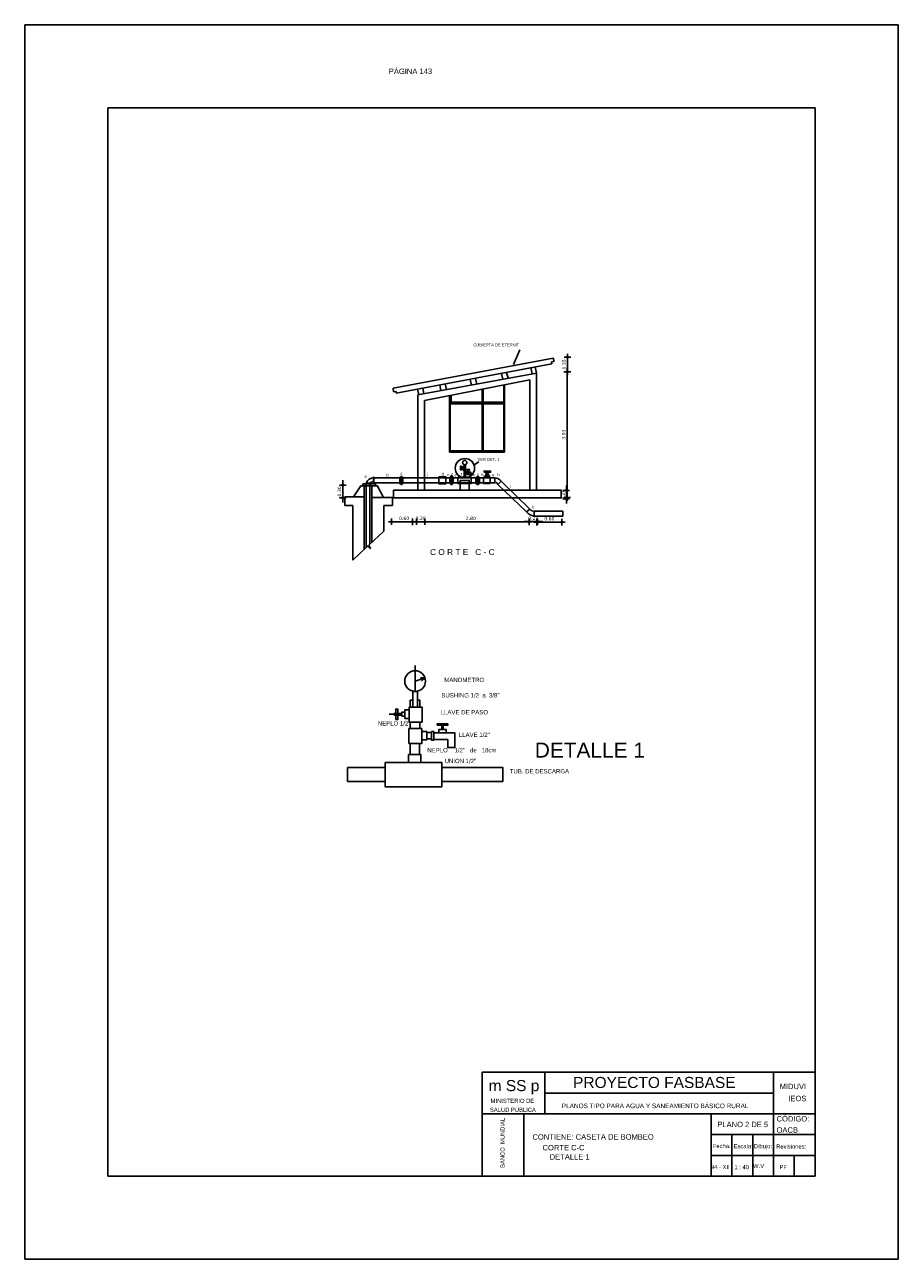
# Model space of a CAD drawing. Header units: metres. Extents: x 2413 to 4131, y 3282 to 4239.
# Tile 17 of 57: x 2845 to 2866, y 4207 to 4237. Entities that reach past the tile are written whole.
import ezdxf
from ezdxf.enums import TextEntityAlignment as Align

# ---------------------------------------------------------------- set-up
doc = ezdxf.new("R2010")
doc.units = ezdxf.units.M
for name, color, linetype in [('Cota', 7, 'Continuous'), ('Cotas', 7, 'Continuous'), ('Dibujo', 7, 'Continuous'), ('Plano', 1, 'Continuous'), ('Texto', 170, 'Continuous')]:
    doc.layers.add(name, color=color, linetype=linetype)
doc.styles.add('Annotative', font='arial.ttf')
doc.styles.get("Standard").update_dxf_attribs({"font": 'arial.ttf'})
doc.styles.add('verdana', font='verdana.ttf')
doc.dimstyles.new('ISO', dxfattribs={"dimtxt": 0.08, "dimasz": 0.06, "dimexe": 0.1, "dimexo": 0.1, "dimgap": 0.04, "dimtad": 1, "dimzin": 1, "dimdsep": 46, "dimtxsty": 'verdana', "dimblk1": 'PAB', "dimblk2": 'PAB', "dimsah": 1, "dimcen": 0, "dimse1": 1, "dimse2": 1, "dimclrd": 7, "dimclre": 8, "dimclrt": 7, "dimadec": 0, "dimazin": 0, "dimtfac": 1, "dimtix": 1, "dimtmove": 0, "dimatfit": 3, "dimldrblk": 'PAB', "dimfxl": 0.1, "dimtvp": 1, "dimtolj": 1, "dimtzin": 1, "dimarcsym": 0})

# ---------------------------------------------------------------- blocks, each defined once
blk = doc.blocks.new('PAB')
at = {"layer": 'Cotas'}
for p, q in [((-1.3, 0), (1.3, 0)), ((0, 1.3), (0, -1.3))]:
    blk.add_line(p, q, dxfattribs=at)
at = {"layer": 'Cotas', "const_width": 0.6}
blk.add_lwpolyline([(-0.3, 0, 1), (0.3, 0, 1)], format="xyb", close=True, dxfattribs=at)
blk = doc.blocks.new('*D839')
at = {"layer": 'Cota', "color": 7, "lineweight": -2, "transparency": 16777216}
for p, q in [((2852.963, 4225.996), (2852.963, 4226.056)), ((2852.963, 4225.636), (2852.963, 4225.936)), ((2852.963, 4225.576), (2852.963, 4225.516))]:
    blk.add_line(p, q, dxfattribs=at)
at = {"layer": 'Defpoints', "color": 0, "transparency": 16777216}
for p in [(2852.958, 4225.936), (2852.963, 4225.936), (2852.958, 4225.636)]:
    blk.add_point(p, dxfattribs=at)
at = {"layer": 'Cota', "color": 7, "lineweight": -2, "transparency": 16777216, "xscale": 0.06, "yscale": 0.06, "zscale": 0.06}
for p, rotation in [((2852.963, 4225.936), 270), ((2852.963, 4225.636), 90)]:
    blk.add_blockref('PAB', p, dxfattribs=dict(at, rotation=rotation))
at = {"layer": 'Cota', "color": 7, "transparency": 16777216, "insert": (2852.882, 4225.786), "char_height": 0.08, "attachment_point": 5, "rotation": 90, "style": 'verdana'}
blk.add_mtext('\\A1;0.30', dxfattribs=at)
blk = doc.blocks.new('*D840')
at = {"layer": 'Cota', "color": 7, "lineweight": -2, "transparency": 16777216}
blk.add_line((2854.198, 4225.057), (2854.678, 4225.057), dxfattribs=at)
at = {"layer": 'Defpoints', "color": 0, "transparency": 16777216}
for p in [(2854.138, 4225.057), (2854.738, 4225.057), (2854.738, 4225.057)]:
    blk.add_point(p, dxfattribs=at)
at = {"layer": 'Cota', "color": 7, "lineweight": -2, "transparency": 16777216, "xscale": 0.06, "yscale": 0.06, "zscale": 0.06, "rotation": 180}
blk.add_blockref('PAB', (2854.138, 4225.057), dxfattribs=at)
at = {"layer": 'Cota', "color": 7, "lineweight": -2, "transparency": 16777216, "xscale": 0.06, "yscale": 0.06, "zscale": 0.06}
blk.add_blockref('PAB', (2854.738, 4225.057), dxfattribs=at)
at = {"layer": 'Cota', "color": 7, "transparency": 16777216, "insert": (2854.438, 4225.138), "char_height": 0.08, "attachment_point": 5, "style": 'verdana'}
blk.add_mtext('\\A1;0.60', dxfattribs=at)
blk = doc.blocks.new('*D841')
at = {"layer": 'Cota', "color": 7, "lineweight": -2, "transparency": 16777216}
for p, q in [((2854.676, 4225.057), (2854.616, 4225.057)), ((2854.936, 4225.057), (2854.736, 4225.057)), ((2854.996, 4225.057), (2855.056, 4225.057))]:
    blk.add_line(p, q, dxfattribs=at)
at = {"layer": 'Defpoints', "color": 0, "transparency": 16777216}
for p in [(2854.736, 4225.065), (2854.736, 4225.057), (2854.936, 4225.065)]:
    blk.add_point(p, dxfattribs=at)
at = {"layer": 'Cota', "color": 7, "lineweight": -2, "transparency": 16777216, "xscale": 0.06, "yscale": 0.06, "zscale": 0.06}
blk.add_blockref('PAB', (2854.736, 4225.057), dxfattribs=at)
at = {"layer": 'Cota', "color": 7, "lineweight": -2, "transparency": 16777216, "xscale": 0.06, "yscale": 0.06, "zscale": 0.06, "rotation": 180}
blk.add_blockref('PAB', (2854.936, 4225.057), dxfattribs=at)
at = {"layer": 'Cota', "color": 7, "transparency": 16777216, "insert": (2854.836, 4225.138), "char_height": 0.08, "attachment_point": 5, "style": 'verdana'}
blk.add_mtext('\\A1;0.20', dxfattribs=at)
blk = doc.blocks.new('*D842')
at = {"layer": 'Cota', "color": 7, "lineweight": -2, "transparency": 16777216}
blk.add_line((2857.381, 4225.055), (2854.701, 4225.055), dxfattribs=at)
at = {"layer": 'Defpoints', "color": 0, "transparency": 16777216}
for p in [(2854.641, 4225.055), (2854.641, 4225.055), (2857.441, 4225.055)]:
    blk.add_point(p, dxfattribs=at)
at = {"layer": 'Cota', "color": 7, "lineweight": -2, "transparency": 16777216, "xscale": 0.06, "yscale": 0.06, "zscale": 0.06, "rotation": 180}
blk.add_blockref('PAB', (2854.641, 4225.055), dxfattribs=at)
at = {"layer": 'Cota', "color": 7, "lineweight": -2, "transparency": 16777216, "xscale": 0.06, "yscale": 0.06, "zscale": 0.06}
blk.add_blockref('PAB', (2857.441, 4225.055), dxfattribs=at)
at = {"layer": 'Cota', "color": 7, "transparency": 16777216, "insert": (2856.041, 4225.137), "char_height": 0.08, "attachment_point": 5, "style": 'verdana'}
blk.add_mtext('\\A1;2.80', dxfattribs=at)
blk = doc.blocks.new('*D843')
at = {"layer": 'Cota', "color": 7, "lineweight": -2, "transparency": 16777216}
for p, q in [((2857.385, 4225.06), (2857.325, 4225.06)), ((2857.645, 4225.06), (2857.445, 4225.06)), ((2857.705, 4225.06), (2857.765, 4225.06))]:
    blk.add_line(p, q, dxfattribs=at)
at = {"layer": 'Defpoints', "color": 0, "transparency": 16777216}
for p in [(2857.445, 4225.06), (2857.445, 4225.058), (2857.645, 4225.058)]:
    blk.add_point(p, dxfattribs=at)
at = {"layer": 'Cota', "color": 7, "lineweight": -2, "transparency": 16777216, "xscale": 0.06, "yscale": 0.06, "zscale": 0.06}
blk.add_blockref('PAB', (2857.445, 4225.06), dxfattribs=at)
at = {"layer": 'Cota', "color": 7, "lineweight": -2, "transparency": 16777216, "xscale": 0.06, "yscale": 0.06, "zscale": 0.06, "rotation": 180}
blk.add_blockref('PAB', (2857.645, 4225.06), dxfattribs=at)
at = {"layer": 'Cota', "color": 7, "transparency": 16777216, "insert": (2857.545, 4225.142), "char_height": 0.08, "attachment_point": 5, "style": 'verdana'}
blk.add_mtext('\\A1;0.20', dxfattribs=at)
blk = doc.blocks.new('*D844')
at = {"layer": 'Cota', "color": 7, "lineweight": -2, "transparency": 16777216}
blk.add_line((2858.17, 4225.048), (2857.69, 4225.048), dxfattribs=at)
at = {"layer": 'Defpoints', "color": 0, "transparency": 16777216}
for p in [(2857.63, 4225.048), (2857.63, 4225.048), (2858.23, 4225.048)]:
    blk.add_point(p, dxfattribs=at)
at = {"layer": 'Cota', "color": 7, "lineweight": -2, "transparency": 16777216, "xscale": 0.06, "yscale": 0.06, "zscale": 0.06, "rotation": 180}
blk.add_blockref('PAB', (2857.63, 4225.048), dxfattribs=at)
at = {"layer": 'Cota', "color": 7, "lineweight": -2, "transparency": 16777216, "xscale": 0.06, "yscale": 0.06, "zscale": 0.06}
blk.add_blockref('PAB', (2858.23, 4225.048), dxfattribs=at)
at = {"layer": 'Cota', "color": 7, "transparency": 16777216, "insert": (2857.93, 4225.13), "char_height": 0.08, "attachment_point": 5, "style": 'verdana'}
blk.add_mtext('\\A1;0.60', dxfattribs=at)
blk = doc.blocks.new('*D845')
at = {"layer": 'Cota', "color": 7, "lineweight": -2, "transparency": 16777216}
for p, q in [((2858.338, 4225.872), (2858.338, 4225.932)), ((2858.338, 4225.612), (2858.338, 4225.812)), ((2858.338, 4225.552), (2858.338, 4225.492))]:
    blk.add_line(p, q, dxfattribs=at)
at = {"layer": 'Defpoints', "color": 0, "transparency": 16777216}
for p in [(2858.338, 4225.812), (2858.338, 4225.812), (2858.338, 4225.612)]:
    blk.add_point(p, dxfattribs=at)
at = {"layer": 'Cota', "color": 7, "lineweight": -2, "transparency": 16777216, "xscale": 0.06, "yscale": 0.06, "zscale": 0.06}
for p, rotation in [((2858.338, 4225.812), 270), ((2858.338, 4225.612), 90)]:
    blk.add_blockref('PAB', p, dxfattribs=dict(at, rotation=rotation))
at = {"layer": 'Cota', "color": 7, "transparency": 16777216, "insert": (2858.257, 4225.712), "char_height": 0.08, "attachment_point": 5, "rotation": 90, "style": 'verdana'}
blk.add_mtext('\\A1;0.20', dxfattribs=at)
blk = doc.blocks.new('*D846')
at = {"layer": 'Cota', "color": 7, "lineweight": -2, "transparency": 16777216}
blk.add_line((2858.356, 4228.607), (2858.356, 4225.697), dxfattribs=at)
at = {"layer": 'Defpoints', "color": 0, "transparency": 16777216}
for p in [(2858.36, 4228.667), (2858.356, 4225.637), (2858.36, 4225.637)]:
    blk.add_point(p, dxfattribs=at)
at = {"layer": 'Cota', "color": 7, "lineweight": -2, "transparency": 16777216, "xscale": 0.06, "yscale": 0.06, "zscale": 0.06}
for p, rotation in [((2858.356, 4228.667), 90), ((2858.356, 4225.637), 270)]:
    blk.add_blockref('PAB', p, dxfattribs=dict(at, rotation=rotation))
at = {"layer": 'Cota', "color": 7, "transparency": 16777216, "insert": (2858.274, 4227.152), "char_height": 0.08, "attachment_point": 5, "rotation": 90, "style": 'verdana'}
blk.add_mtext('\\A1;3.03', dxfattribs=at)
blk = doc.blocks.new('*D847')
at = {"layer": 'Cota', "color": 7, "lineweight": -2, "transparency": 16777216}
blk.add_line((2858.366, 4228.727), (2858.366, 4228.957), dxfattribs=at)
at = {"layer": 'Defpoints', "color": 0, "transparency": 16777216}
for p in [(2858.356, 4229.017), (2858.366, 4229.017), (2858.356, 4228.667)]:
    blk.add_point(p, dxfattribs=at)
at = {"layer": 'Cota', "color": 7, "lineweight": -2, "transparency": 16777216, "xscale": 0.06, "yscale": 0.06, "zscale": 0.06}
for p, rotation in [((2858.366, 4229.017), 90), ((2858.366, 4228.667), 270)]:
    blk.add_blockref('PAB', p, dxfattribs=dict(at, rotation=rotation))
at = {"layer": 'Cota', "color": 7, "transparency": 16777216, "insert": (2858.285, 4228.842), "char_height": 0.08, "attachment_point": 5, "rotation": 90, "style": 'verdana'}
blk.add_mtext('\\A1;0.35', dxfattribs=at)

msp = doc.modelspace()

# ---------------------------------------------------------------- linework, layer by layer
at = {"layer": 'Dibujo', "color": 0, "linetype": 'ByBlock'}
for p, q in [((2845.317, 4237.014), (2866.317, 4237.014)), ((2845.317, 4207.314), (2845.317, 4237.014)), ((2845.317, 4237.014), (2848.317, 4237.014)), ((2845.317, 4237.014), (2847.817, 4237.014)), ((2866.317, 4237.014), (2866.317, 4207.314)), ((2847.317, 4235.014), (2847.317, 4209.314)), ((2864.317, 4235.014), (2847.317, 4235.014)), ((2864.317, 4235.014), (2864.317, 4209.314)), ((2856.317, 4211.814), (2856.317, 4209.314)), ((2864.317, 4211.814), (2856.317, 4211.814)), ((2857.817, 4211.814), (2857.817, 4210.814)), ((2863.317, 4209.314), (2863.317, 4211.814)), ((2863.317, 4211.314), (2857.817, 4211.314)), ((2864.317, 4210.814), (2856.317, 4210.814)), ((2857.317, 4210.814), (2857.317, 4209.314)), ((2857.317, 4209.314), (2857.317, 4210.814)), ((2861.817, 4209.314), (2861.817, 4210.814)), ((2864.317, 4210.314), (2861.817, 4210.314)), ((2862.317, 4209.314), (2862.317, 4210.314)), ((2862.817, 4209.314), (2862.817, 4210.314)), ((2864.317, 4209.814), (2861.817, 4209.814)), ((2863.817, 4209.314), (2863.817, 4209.814)), ((2864.317, 4209.314), (2847.317, 4209.314)), ((2866.317, 4207.314), (2845.317, 4207.314))]:
    msp.add_line(p, q, dxfattribs=at)
at = {"layer": 'Plano'}
for p, q in [((2858.023, 4228.996), (2854.177, 4228.273)), ((2858.042, 4228.912), (2858.023, 4228.996)), ((2854.249, 4228.151), (2857.989, 4228.855)), ((2857.488, 4228.764), (2857.518, 4228.615)), ((2857.621, 4228.634), (2857.591, 4228.78)), ((2857.98, 4228.903), (2858.042, 4228.912)), ((2857.989, 4228.855), (2857.98, 4228.903)), ((2854.767, 4228.108), (2857.621, 4228.634)), ((2854.927, 4227.976), (2857.463, 4228.473)), ((2856.028, 4228.48), (2856.055, 4228.345)), ((2856.152, 4228.502), (2856.183, 4228.369)), ((2856.779, 4228.625), (2856.814, 4228.485)), ((2856.903, 4228.65), (2856.939, 4228.509)), ((2854.177, 4228.273), (2854.181, 4228.181)), ((2854.181, 4228.181), (2854.25, 4228.192)), ((2854.25, 4228.192), (2854.25, 4228.151)), ((2854.793, 4228.113), (2854.759, 4228.247)), ((2854.914, 4228.135), (2854.885, 4228.271)), ((2855.299, 4228.349), (2855.324, 4228.21)), ((2855.423, 4228.372), (2855.454, 4228.235)), ((2856.234, 4226.5), (2856.118, 4226.423)), ((2856.692, 4225.951), (2856.772, 4226.032)), ((2856.772, 4226.032), (2857.457, 4225.359)), ((2853.398, 4225.924), (2853.22, 4225.657)), ((2853.479, 4225.924), (2853.398, 4225.924)), ((2853.479, 4225.657), (2853.479, 4225.924)), ((2853.479, 4225.924), (2853.793, 4225.924)), ((2853.665, 4225.641), (2853.665, 4225.925)), ((2853.793, 4225.925), (2853.946, 4225.641)), ((2857.38, 4225.293), (2856.692, 4225.951)), ((2853.009, 4225.447), (2853.009, 4225.657)), ((2853.009, 4225.657), (2853.479, 4225.657)), ((2853.204, 4225.447), (2853.009, 4225.447)), ((2853.204, 4224.131), (2853.204, 4225.447)), ((2853.479, 4225.657), (2853.479, 4224.39)), ((2853.946, 4225.641), (2853.665, 4225.641)), ((2853.665, 4225.641), (2853.665, 4224.565)), ((2853.946, 4225.641), (2854.155, 4225.641)), ((2854.155, 4225.45), (2853.951, 4225.45)), ((2853.951, 4225.45), (2853.951, 4224.834)), ((2854.155, 4225.641), (2854.155, 4225.45)), ((2857.457, 4225.359), (2857.38, 4225.293)), ((2853.951, 4224.834), (2853.588, 4224.492)), ((2853.543, 4224.45), (2853.204, 4224.131)), ((2853.543, 4224.45), (2853.543, 4224.483)), ((2853.543, 4224.483), (2853.627, 4224.409)), ((2853.627, 4224.409), (2853.588, 4224.492)), ((2854.703, 4220.974), (2854.703, 4221.601)), ((2854.703, 4221.223), (2854.94, 4221.299)), ((2854.94, 4221.299), (2854.834, 4221.302)), ((2854.94, 4221.299), (2854.859, 4221.224)), ((2854.203, 4220.432), (2854.079, 4220.432))]:
    msp.add_line(p, q, dxfattribs=at)
for points in [[(2857.621, 4228.634), (2857.621, 4225.815), (2857.463, 4225.815), (2857.463, 4228.473)], [(2854.927, 4227.976), (2854.927, 4225.815), (2854.767, 4225.815), (2854.767, 4228.108)], [(2855.53, 4228.095), (2855.53, 4227.93), (2855.569, 4227.93), (2855.569, 4228.102)], [(2856.336, 4228.253), (2856.336, 4226.765), (2856.316, 4226.765), (2856.316, 4228.249)], [(2856.849, 4228.353), (2856.849, 4227.93), (2856.832, 4227.93), (2856.832, 4228.35)], [(2856.012, 4226.22), (2855.996, 4226.22), (2855.996, 4226.252), (2856.04, 4226.252), (2856.04, 4226.22)], [(2856.012, 4226.22), (2856.012, 4226.186), (2856.04, 4226.186), (2856.04, 4226.22)], [(2853.526, 4224.434), (2853.526, 4225.987), (2853.614, 4225.987), (2853.614, 4224.517)], [(2855.485, 4219.821), (2855.151, 4219.821), (2855.151, 4219.982), (2855.485, 4219.982)], [(2855.485, 4219.982), (2855.657, 4219.982), (2855.657, 4219.626), (2855.485, 4219.626), (2855.485, 4219.821)], [(2853.982, 4218.812), (2853.08, 4218.812), (2853.08, 4219.145), (2853.982, 4219.145)], [(2855.346, 4219.145), (2856.814, 4219.145), (2856.814, 4218.812), (2855.346, 4218.812)]]:
    msp.add_lwpolyline(points, dxfattribs=at)
for points in [[(2855.53, 4227.93), (2856.849, 4227.93), (2856.849, 4226.732), (2855.53, 4226.732)], [(2856.831, 4227.894), (2855.546, 4227.894), (2855.546, 4226.765), (2856.831, 4226.765)], [(2855.814, 4226.304), (2855.796, 4226.304), (2855.796, 4226.394), (2855.814, 4226.394)], [(2855.853, 4226.352), (2855.814, 4226.352), (2855.814, 4226.341), (2855.853, 4226.341)], [(2855.882, 4226.3), (2855.853, 4226.3), (2855.853, 4226.382), (2855.882, 4226.382)], [(2855.913, 4226.126), (2855.882, 4226.126), (2855.882, 4226.426), (2855.913, 4226.426)], [(2855.945, 4226.302), (2856.011, 4226.302), (2856.011, 4226.312), (2855.945, 4226.312)], [(2855.97, 4226.279), (2855.976, 4226.279), (2855.976, 4226.324), (2855.97, 4226.324)], [(2853.698, 4226.018), (2853.712, 4226.018), (2853.712, 4226.127), (2853.698, 4226.127)], [(2853.712, 4226.113), (2856.62, 4226.113), (2856.62, 4225.995), (2853.712, 4225.995)], [(2854.333, 4226.127), (2854.359, 4226.127), (2854.359, 4225.972), (2854.333, 4225.972)], [(2854.359, 4226.145), (2854.382, 4226.145), (2854.382, 4225.956), (2854.359, 4225.956)], [(2854.382, 4226.127), (2854.408, 4226.127), (2854.408, 4225.972), (2854.382, 4225.972)], [(2855.271, 4226.135), (2855.442, 4226.135), (2855.442, 4225.969), (2855.271, 4225.969)], [(2855.535, 4226.132), (2855.561, 4226.132), (2855.561, 4225.977), (2855.535, 4225.977)], [(2855.561, 4226.159), (2855.594, 4226.159), (2855.594, 4225.954), (2855.561, 4225.954)], [(2855.594, 4226.132), (2855.62, 4226.132), (2855.62, 4225.977), (2855.594, 4225.977)], [(2855.726, 4226.126), (2856.05, 4226.126), (2856.05, 4225.98), (2855.726, 4225.98)], [(2855.786, 4225.815), (2856.005, 4225.815), (2856.005, 4226.053), (2855.786, 4226.053)], [(2855.913, 4226.221), (2855.95, 4226.221), (2855.95, 4226.255), (2855.913, 4226.255)], [(2855.95, 4226.279), (2855.996, 4226.279), (2855.996, 4226.196), (2855.95, 4226.196)], [(2856.165, 4226.128), (2856.191, 4226.128), (2856.191, 4225.973), (2856.165, 4225.973)], [(2856.191, 4226.149), (2856.222, 4226.149), (2856.222, 4225.95), (2856.191, 4225.95)], [(2856.222, 4226.128), (2856.248, 4226.128), (2856.248, 4225.973), (2856.222, 4225.973)], [(2856.505, 4225.981), (2856.349, 4225.981), (2856.349, 4226.127), (2856.505, 4226.127)], [(2856.36, 4226.249), (2856.515, 4226.249), (2856.515, 4226.275), (2856.36, 4226.275)], [(2856.49, 4226.167), (2856.386, 4226.167), (2856.386, 4226.138), (2856.49, 4226.138)], [(2856.47, 4226.127), (2856.4, 4226.127), (2856.4, 4226.209), (2856.47, 4226.209)], [(2856.44, 4226.209), (2856.429, 4226.209), (2856.429, 4226.249), (2856.44, 4226.249)], [(2853.447, 4225.924), (2853.747, 4225.924), (2853.747, 4225.965), (2853.447, 4225.965)], [(2854.18, 4225.815), (2858.216, 4225.815), (2858.216, 4225.629), (2854.18, 4225.629)], [(2857.567, 4225.308), (2858.25, 4225.308), (2858.25, 4225.194), (2857.567, 4225.194)], [(2854.647, 4220.594), (2854.759, 4220.594), (2854.759, 4220.974), (2854.647, 4220.974)], [(2854.586, 4220.594), (2854.647, 4220.594), (2854.647, 4220.762), (2854.586, 4220.762)], [(2854.759, 4220.762), (2854.819, 4220.762), (2854.819, 4220.594), (2854.759, 4220.594)], [(2854.383, 4220.448), (2854.203, 4220.448), (2854.203, 4220.401), (2854.383, 4220.401)], [(2854.238, 4220.301), (2854.288, 4220.301), (2854.288, 4220.552), (2854.238, 4220.552)], [(2854.456, 4220.478), (2854.383, 4220.478), (2854.383, 4220.383), (2854.456, 4220.383)], [(2854.556, 4220.325), (2854.456, 4220.325), (2854.456, 4220.533), (2854.556, 4220.533)], [(2854.87, 4220.235), (2854.556, 4220.235), (2854.556, 4220.594), (2854.87, 4220.594)], [(2854.554, 4219.722), (2854.862, 4219.722), (2854.862, 4220.082), (2854.554, 4220.082)], [(2854.582, 4220.082), (2854.812, 4220.082), (2854.812, 4220.235), (2854.582, 4220.235)], [(2855.234, 4220.161), (2855.486, 4220.161), (2855.486, 4220.196), (2855.234, 4220.196)], [(2855.341, 4220.059), (2855.378, 4220.059), (2855.378, 4220.161), (2855.341, 4220.161)], [(2854.862, 4220.009), (2854.98, 4220.009), (2854.98, 4219.809), (2854.862, 4219.809)], [(2854.98, 4219.985), (2855.098, 4219.985), (2855.098, 4219.837), (2854.98, 4219.837)], [(2855.098, 4220.011), (2855.151, 4220.011), (2855.151, 4219.801), (2855.098, 4219.801)], [(2855.269, 4219.982), (2855.451, 4219.982), (2855.451, 4220.059), (2855.269, 4220.059)], [(2854.583, 4219.455), (2854.804, 4219.455), (2854.804, 4219.722), (2854.583, 4219.722)], [(2853.982, 4219.262), (2855.346, 4219.262), (2855.346, 4218.68), (2853.982, 4218.68)], [(2854.547, 4219.262), (2854.842, 4219.262), (2854.842, 4219.455), (2854.547, 4219.455)]]:
    msp.add_lwpolyline(points, close=True, dxfattribs=at)
for centre, radius in [((2855.898, 4226.346), 0.233), ((2855.896, 4226.481), 0.0526), ((2854.703, 4221.223), 0.249)]:
    msp.add_circle(centre, radius, dxfattribs=at)
for centre, radius, start, end in [((2853.701, 4225.929), 0.184, 86.4757, 161.5596), ((2853.698, 4225.887), 0.131, 89.9508, 130.012), ((2856.606, 4225.902), 0.212, 38.1674, 86.1567), ((2856.638, 4225.943), 0.0547, 7.8746, 109.2738), ((2857.6, 4225.484), 0.291, 220.9339, 263.4657), ((2857.576, 4225.47), 0.163, 223.0359, 273.3753)]:
    msp.add_arc(centre, radius, start, end, dxfattribs=at)
at = {"layer": 'Texto'}
msp.add_line((2857.223, 4229.194), (2857.064, 4228.842), dxfattribs=at)

# ---------------------------------------------------------------- texts
at = {"layer": 'Dibujo', "color": 0, "linetype": 'ByBlock'}
for s, height, p in [('m SS p', 0.2662, (2856.47, 4211.36)), ('PROYECTO FASBASE', 0.26624, (2858.5, 4211.435)), ('PLANOS TIPO PARA AGUA Y SANEAMIENTO BÁSICO RURAL', 0.11076, (2858.228, 4210.95))]:
    msp.add_text(s, height=height, dxfattribs=at).set_placement(p)
at = {"layer": 'Dibujo', "color": 0, "linetype": 'ByBlock', "style": 'Annotative'}
for s, p in [('MIDUVI', (2863.466, 4211.408)), ('IEOS', (2863.674, 4211.118)), ('PLANO 2 DE 5', (2861.968, 4210.494)), ('CÓDIGO:', (2863.392, 4210.63)), ('CONTIENE: CASETA DE BOMBEO', (2857.523, 4210.193)), ('OACB', (2863.391, 4210.36))]:
    msp.add_text(s, height=0.13, dxfattribs=at).set_placement(p)
at = {"layer": 'Dibujo', "color": 0, "linetype": 'ByBlock'}
for s, p in [('MINISTERIO DE', (2857.041, 4211.077)), ('SALUD PÚBLICA', (2857.053, 4210.861)), ('Fecha:', (2862.072, 4209.991)), ('Escala:', (2862.589, 4209.986)), ('Dibujo:', (2863.065, 4209.986)), ('Revisiones:', (2863.743, 4209.976)), ('94 - XII', (2862.039, 4209.485)), ('1 : 40', (2862.552, 4209.482)), ('W.V', (2862.96, 4209.51)), ('PF', (2863.552, 4209.483))]:
    msp.add_text(s, height=0.1, dxfattribs=at).set_placement(p, align=Align.CENTER)
msp.add_text('BANCO  MUNDIAL', height=0.1, rotation=90, dxfattribs=at).set_placement((2856.854, 4210.115), align=Align.CENTER)
at = {"layer": 'Dibujo', "color": 0, "linetype": 'ByBlock', "char_height": 0.13, "attachment_point": 1}
for s, insert, width in [('PÁGINA 143', (2854.07, 4235.958), 2.90393), ('CORTE C-C', (2857.766, 4210.065), 3.26575), ('DETALLE 1', (2857.938, 4209.842), 3.26575)]:
    msp.add_mtext(s, dxfattribs=dict(at, insert=insert, width=width))
at = {"layer": 'Texto'}
for s, height, p in [('CUBIERTA DE ETERNIT', 0.06998, (2856.101, 4229.276)), ('VER DET. 1', 0.07, (2856.201, 4226.52)), ('a', 0.07, (2853.485, 4226.113)), ('b', 0.07, (2854.012, 4226.144)), ('c', 0.07, (2854.347, 4226.183)), ('j', 0.07, (2854.979, 4226.162)), ('d', 0.07, (2855.339, 4226.168)), ('e', 0.07, (2855.473, 4226.155)), ('c', 0.07, (2855.571, 4226.168)), ('e', 0.07, (2855.647, 4226.151)), ('f', 0.07, (2855.799, 4226.158)), ('e', 0.07, (2856.092, 4226.153)), ('c', 0.07, (2856.195, 4226.161)), ('e', 0.07, (2856.292, 4226.16)), ('e', 0.07, (2856.553, 4226.152)), ('h', 0.07, (2856.679, 4226.155)), ('i', 0.07, (2856.977, 4225.878)), ('h', 0.07, (2857.512, 4225.369)), ('C O R T E   C - C', 0.14282, (2855.061, 4224.256)), ('MANOMETRO', 0.1038, (2855.403, 4221.201)), ('BUSHING 1/2  a  3/8"', 0.1038, (2855.334, 4220.83)), ('LLAVE DE PASO', 0.1038, (2855.318, 4220.423)), ('NEPLO 1/2', 0.1038, (2853.805, 4220.155)), ('LLAVE 1/2"', 0.1038, (2855.754, 4219.882)), ('NEPLO    1/2"   de   18cm', 0.1038, (2854.996, 4219.51)), ('DETALLE 1', 0.3587, (2857.58, 4219.384)), ('UNION 1/2"', 0.1038, (2855.412, 4219.25)), ('TUB. DE DESCARGA', 0.1038, (2856.977, 4219.003))]:
    msp.add_text(s, height=height, dxfattribs=at).set_placement(p)

# ---------------------------------------------------------------- dimensions: what is measured, and where the dimension line sits
at = {"layer": 'Cota'}
for base, p1, p2, picture, middle in [((2858.366, 4229.017), (2858.356, 4228.667), (2858.356, 4229.017), '*D847', (2858.285, 4228.842)), ((2858.356, 4225.637), (2858.36, 4228.667), (2858.36, 4225.637), '*D846', (2858.274, 4227.152)), ((2852.963, 4225.936), (2852.958, 4225.636), (2852.958, 4225.936), '*D839', (2852.882, 4225.786)), ((2858.338, 4225.812), (2858.338, 4225.612), (2858.338, 4225.812), '*D845', (2858.257, 4225.712))]:
    dim = msp.add_linear_dim(base=base, p1=p1, p2=p2, angle=90, dimstyle='ISO', dxfattribs=at)
    dim.commit()
    dim.dimension.update_dxf_attribs({"geometry": picture, "text_midpoint": middle})
for base, p1, p2, picture, middle in [((2854.738, 4225.057), (2854.138, 4225.057), (2854.738, 4225.057), '*D840', (2854.438, 4225.138)), ((2854.641, 4225.055), (2857.441, 4225.055), (2854.641, 4225.055), '*D842', (2856.041, 4225.137)), ((2854.736, 4225.057), (2854.936, 4225.065), (2854.736, 4225.065), '*D841', (2854.836, 4225.138)), ((2857.445, 4225.06), (2857.645, 4225.058), (2857.445, 4225.058), '*D843', (2857.545, 4225.142)), ((2857.63, 4225.048), (2858.23, 4225.048), (2857.63, 4225.048), '*D844', (2857.93, 4225.13))]:
    dim = msp.add_linear_dim(base=base, p1=p1, p2=p2, dimstyle='ISO', dxfattribs=at)
    dim.commit()
    dim.dimension.update_dxf_attribs({"geometry": picture, "text_midpoint": middle})

doc.saveas('drawing.dxf')
